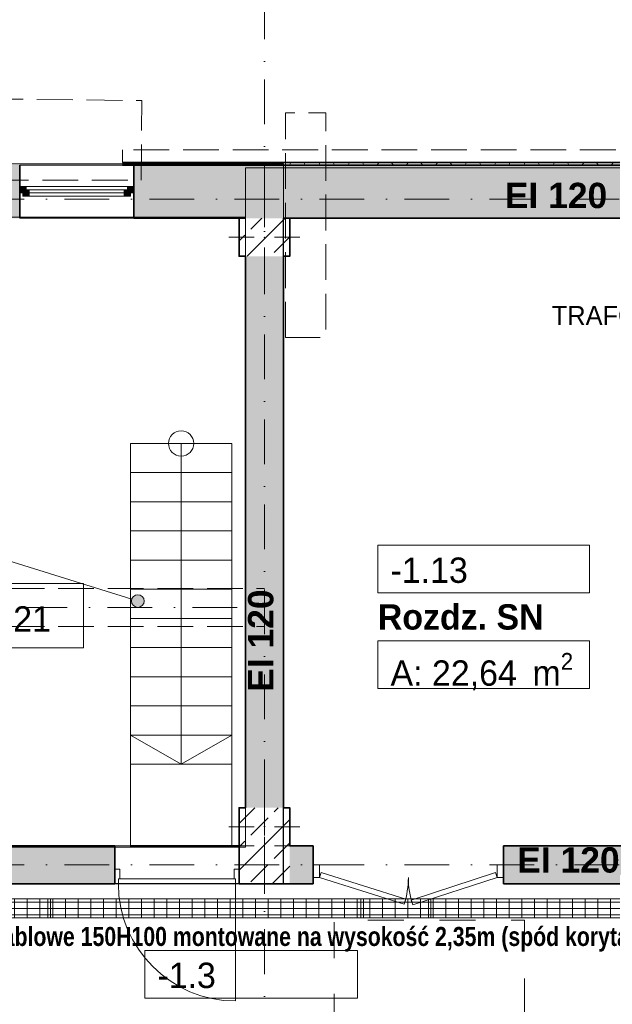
# Model space of a CAD drawing. Header units: millimetres. Extents: x 82175 to 237000, y 24756 to 471700.
# Tile 247 of 256: x 111440 to 116113, y 455658 to 463425. Entities that reach past the tile are written whole.
import ezdxf
from ezdxf.enums import TextEntityAlignment as Align

# ---------------------------------------------------------------- set-up
doc = ezdxf.new("R2010")
doc.units = ezdxf.units.MM
for name, pattern in [('Krawędzie ukryte', [3.912222, 2.822222, -1.09]), ('Kropki i Kreski', [6.702778, 3.527778, -1.763889, 0, -1.411111]), ('Przerywana', [5.644444, 2.822222, -2.822222])]:
    doc.linetypes.add(name, pattern=pattern)
for name, color, linetype, lineweight in [('#_EL - opis', 7, 'Continuous', 20), ('2DE_PRO_Cblf304L', 30, 'Continuous', 15), ('CP_DETAL', 33, 'Continuous', 9)]:
    doc.layers.add(name, color=color, linetype=linetype, lineweight=lineweight)
for name, color, linetype in [('- A - ocieplenie', 8, 'Continuous'), ('- strefy pomieszczeń', 8, 'Continuous'), ('2D - Ogólne', 8, 'Continuous'), ('Drzwi Archicad', 8, 'Continuous'), ('Konstrukcja - Belki', 8, 'Continuous'), ('Konstrukcja - Schody', 8, 'Continuous'), ('Konstrukcja - Siatka mod', 8, 'Continuous'), ('Konstrukcja - Stropy', 8, 'Continuous'), ('Konstrukcja - Słupy', 8, 'Continuous'), ('Konstrukcja - Ściany nośne wew..P', 8, 'Continuous'), ('Konstrukcja - Ściany zewnętrzne', 8, 'Continuous'), ('Okna Archicada', 8, 'Continuous'), ('Opisy - Etykiety', 8, 'Continuous'), ('Opisy - Tekst', 8, 'Continuous'), ('Wykończenie - Podłogi', 8, 'Continuous'), ('z JAN', 8, 'Continuous')]:
    doc.layers.add(name, color=color, linetype=linetype)
doc.styles.add('CP_ATTR', font='ARIAL.TTF')
doc.styles.add('OP_100', font='ARIALN.TTF', dxfattribs={"width": 0.8, "height": 20})
doc.styles.add('STYL_AUTOMATYCZNY_5', font='txt')
doc.styles.add('STYL_AUTOMATYCZNY_6', font='txt')
doc.styles.add('STYL_AUTOMATYCZNY_7', font='txt')
doc.styles.add('STYL_AUTOMATYCZNY_9', font='txt')
pattern_1 = [(45, (-135208.59, 738186.62), (-183.84776, 183.84776), []), (45, (-135300.5, 738278.54), (-183.84776, 183.84776), [195, -65])]

# ---------------------------------------------------------------- blocks, each defined once
blk = doc.blocks.new('2Dcblfmark100')
at = {"color": 3}
for p, q in [((-10, -50), (-10, 50)), ((10, -50), (10, 50))]:
    blk.add_line(p, q, dxfattribs=at)
blk = doc.blocks.new('2dcblf_korcf105v_b150_h105_z1mcg80')
at = {"layer": 'CP_DETAL'}
h = blk.add_hatch(dxfattribs=at)
h.set_pattern_fill('_USER', color=256, scale=100, angle=90, style=0, pattern_type=0)
h.set_pattern_definition([(90, (-3e-14, 0), (-100, 6e-15), [])])
h.paths.add_polyline_path([(0, 75), (13250, 75), (13250, -75), (0, -75)])
for p, q in [((0, 75), (13250, 75)), ((0, -75), (13250, -75))]:
    blk.add_line(p, q)
for p, q in [((13250, 50), (0, 50)), ((0, 0), (13250, 0)), ((13250, -50), (0, -50))]:
    blk.add_line(p, q, dxfattribs=at)
at = {"yscale": 1.5}
for p in [(3000, 0), (6000, 0)]:
    blk.add_blockref('2Dcblfmark100', p, dxfattribs=at)
at = {"linetype": 'ByBlock', "style": 'CP_ATTR', "flags": 9}
for tag in ['NAME', 'NUMBER', 'GROUP', 'ORDER-NO', 'PRODUCER', 'COUPLERS', 'MOUNTDIST', 'MOUNTINGS', 'OTHER', 'WEIGHT', 'DIVIDER', 'COVER']:
    blk.add_attdef(tag, text='', height=0.00005, dxfattribs=at).set_placement((-0.1, 0), align=Align.MIDDLE_LEFT)

msp = doc.modelspace()

# ---------------------------------------------------------------- hatches: boundary and pattern name
at = {"layer": '- A - ocieplenie', "linetype": 'Continuous', "lineweight": 13}
h = msp.add_hatch(dxfattribs=at)
h.set_pattern_fill('Siatka_trójkątna_0001', color=8, style=0, pattern_type=2)
h.set_pattern_definition([(0, (-135208.59, 738186.62), (0, 200), []), (60, (-135208.59, 738186.62), (-173.20508, 100), []), (120, (-135208.59, 738186.62), (173.20508, 100), [])])
h.paths.add_polyline_path([(119390, 462298.9), (112250, 462298.9), (112250, 462278.9), (119390, 462278.9)])
at = {"linetype": 'Continuous', "lineweight": 20}
msp.add_hatch(color=8, dxfattribs=at).paths.add_polyline_path([(112321.6, 458839.7), (112325.4, 458820.6), (112336.2, 458804.3), (112352.4, 458793.5), (112371.6, 458789.7), (112390.7, 458793.5), (112406.9, 458804.3), (112417.7, 458820.6), (112421.6, 458839.7), (112417.7, 458858.8), (112406.9, 458875.1), (112390.7, 458885.9), (112371.6, 458889.7), (112352.4, 458885.9), (112336.2, 458875.1), (112325.4, 458858.8)])
at = {"layer": '2D - Ogólne', "linetype": 'Continuous', "lineweight": 13}
msp.add_hatch(color=8, dxfattribs=at).paths.add_polyline_path([(112321.6, 458839.7), (112325.4, 458820.6), (112336.2, 458804.3), (112352.4, 458793.5), (112371.6, 458789.7), (112390.7, 458793.5), (112406.9, 458804.3), (112417.7, 458820.6), (112421.6, 458839.7), (112417.7, 458858.8), (112406.9, 458875.1), (112390.7, 458885.9), (112371.6, 458889.7), (112352.4, 458885.9), (112336.2, 458875.1), (112325.4, 458858.8)])
at = {"layer": 'Konstrukcja - Słupy', "linetype": 'Continuous', "lineweight": 25}
h = msp.add_hatch(dxfattribs=at)
h.set_pattern_fill('Beton_zbrojony_0001', color=8, style=0, pattern_type=2)
h.set_pattern_definition(pattern_1)
h.paths.add_polyline_path([(113170, 461558.9), (113220, 461558.9), (113220, 461858.9), (113170, 461858.9)])
h = msp.add_hatch(dxfattribs=at)
h.set_pattern_fill('Beton_zbrojony_0001', color=8, style=0, pattern_type=2)
h.set_pattern_definition(pattern_1)
h.paths.add_polyline_path([(113220, 461858.9), (113220, 461558.9), (113520, 461558.9), (113520, 461858.9)])
h = msp.add_hatch(dxfattribs=at)
h.set_pattern_fill('Beton_zbrojony_0001', color=8, style=0, pattern_type=2)
h.set_pattern_definition(pattern_1)
h.paths.add_polyline_path([(113520, 461558.9), (113570, 461558.9), (113570, 461858.9), (113520, 461858.9)])
h = msp.add_hatch(dxfattribs=at)
h.set_pattern_fill('Beton_zbrojony_0001', color=8, style=0, pattern_type=2)
h.set_pattern_definition(pattern_1)
h.paths.add_polyline_path([(113220, 457209), (113170, 457209), (113170, 456908.9), (113220, 456908.9)])
h = msp.add_hatch(dxfattribs=at)
h.set_pattern_fill('Beton_zbrojony_0001', color=8, style=0, pattern_type=2)
h.set_pattern_definition(pattern_1)
h.paths.add_polyline_path([(113220, 457208.9), (113170, 457208.9), (113170, 456908.9), (113220, 456908.9)])
h = msp.add_hatch(dxfattribs=at)
h.set_pattern_fill('Beton_zbrojony_0001', color=8, style=0, pattern_type=2)
h.set_pattern_definition(pattern_1)
h.paths.add_polyline_path([(113220, 456908.9), (113520, 456908.9), (113520, 457209), (113220, 457209)])
h = msp.add_hatch(dxfattribs=at)
h.set_pattern_fill('Beton_zbrojony_0001', color=8, style=0, pattern_type=2)
h.set_pattern_definition(pattern_1)
h.paths.add_polyline_path([(113220, 456908.9), (113520, 456908.9), (113520, 457208.9), (113220, 457208.9)])
h = msp.add_hatch(dxfattribs=at)
h.set_pattern_fill('Beton_zbrojony_0001', color=8, style=0, pattern_type=2)
h.set_pattern_definition(pattern_1)
h.paths.add_polyline_path([(113570, 457209), (113520, 457209), (113520, 456908.9), (113570, 456908.9)])
h = msp.add_hatch(dxfattribs=at)
h.set_pattern_fill('Beton_zbrojony_0001', color=8, style=0, pattern_type=2)
h.set_pattern_definition(pattern_1)
h.paths.add_polyline_path([(113520, 456908.9), (113570, 456908.9), (113570, 457208.9), (113520, 457208.9)])
h = msp.add_hatch(dxfattribs=at)
h.set_pattern_fill('Beton_zbrojony_0001', color=8, style=0, pattern_type=2)
h.set_pattern_definition(pattern_1)
h.paths.add_polyline_path([(113220, 456908.9), (113170, 456908.9), (113170, 456609), (113220, 456609)])
h = msp.add_hatch(dxfattribs=at)
h.set_pattern_fill('Beton_zbrojony_0001', color=8, style=0, pattern_type=2)
h.set_pattern_definition(pattern_1)
h.paths.add_polyline_path([(113520, 456908.9), (113220, 456908.9), (113519.9, 456609), (113520, 456609)])
h = msp.add_hatch(dxfattribs=at)
h.set_pattern_fill('Beton_zbrojony_0001', color=8, style=0, pattern_type=2)
h.set_pattern_definition(pattern_1)
h.paths.add_polyline_path([(113519.9, 456609), (113220, 456908.9), (113220, 456609)])
h = msp.add_hatch(dxfattribs=at)
h.set_pattern_fill('Beton_zbrojony_0001', color=8, style=0, pattern_type=2)
h.set_pattern_definition(pattern_1)
h.paths.add_polyline_path([(113520, 456908.9), (113520, 456609), (113570, 456609), (113570, 456908.9)])
at = {"layer": 'Konstrukcja - Ściany nośne wew..P', "linetype": 'Continuous', "lineweight": 13}
for points in [[(113220, 461558.9), (113220, 457209), (113520, 457209), (113520, 461558.9)], [(109671.8, 456608.9), (112190, 456608.9), (112190, 456908.9), (109671.8, 456908.9)], [(113170, 456908.9), (113170, 456608.9), (113220, 456608.9), (113220, 456609), (113170, 456609)], [(113520, 456608.9), (113754.8, 456608.9), (113754.8, 456908.9), (113570, 456908.9), (113570, 456609), (113520, 456609)], [(116570, 456608.9), (116570, 456908.9), (115254.8, 456908.9), (115254.8, 456608.9)]]:
    msp.add_hatch(color=8, dxfattribs=at).paths.add_polyline_path(points)
at = {"layer": 'Konstrukcja - Ściany zewnętrzne', "linetype": 'Continuous', "lineweight": 13}
for points in [[(109198, 461858.9), (111440, 461858.9), (111440, 462278.9), (109198, 462278.9)], [(112340, 461858.9), (113520, 461858.9), (113520, 462278.9), (112340, 462278.9)], [(113520, 462278.9), (113520, 461858.9), (120800, 461858.9), (120800, 462278.9)]]:
    msp.add_hatch(color=8, dxfattribs=at).paths.add_polyline_path(points)
at = {"layer": 'Okna Archicada', "linetype": 'Continuous', "lineweight": 13}
for points in [[(111440, 462058.9), (111465, 462058.9), (111465, 462083.9), (111490, 462083.9), (111490, 462108.9), (111440, 462108.9)], [(111465, 462033.9), (111515, 462033.9), (111515, 462083.9), (111465, 462083.9)], [(112315, 462083.9), (112265, 462083.9), (112265, 462033.9), (112315, 462033.9)], [(112340, 462108.9), (112290, 462108.9), (112290, 462083.9), (112315, 462083.9), (112315, 462058.9), (112340, 462058.9)]]:
    msp.add_hatch(color=8, dxfattribs=at).paths.add_polyline_path(points)

# ---------------------------------------------------------------- linework, layer by layer
at = {"layer": '- A - ocieplenie', "color": 8, "linetype": 'Krawędzie ukryte', "lineweight": 20, "ltscale": 100, "flags": 128}
for points in [[(119270, 462398.9), (112250, 462398.9)], [(112250, 462298.9), (112250, 462398.9)], [(112250, 462278.9), (119270, 462278.9)]]:
    msp.add_lwpolyline(points, dxfattribs=at)
at = {"layer": '- A - ocieplenie', "color": 8, "linetype": 'Continuous', "lineweight": 35, "ltscale": 100, "flags": 128}
for points in [[(119370, 462298.9), (112250, 462298.9)], [(112250, 462278.9), (119390, 462278.9)]]:
    msp.add_lwpolyline(points, dxfattribs=at)
at = {"layer": '- strefy pomieszczeń', "color": 8, "linetype": 'Continuous', "lineweight": 13, "ltscale": 100}
for p, q in [((114264, 459279.7), (115933.1, 459279.7)), ((114264, 458903.2), (114264, 459279.7)), ((115933.1, 459279.7), (115933.1, 458903.2)), ((115933.1, 458903.2), (114264, 458903.2)), ((114264, 458526.8), (115933.1, 458526.8)), ((114264, 458150.3), (114264, 458526.8)), ((115933.1, 458526.8), (115933.1, 458150.3)), ((115933.1, 458150.3), (114264, 458150.3)), ((112425.7, 456083.6), (114104.4, 456083.6)), ((112425.7, 455707.1), (112425.7, 456083.6)), ((114104.4, 456083.6), (114104.4, 455707.1)), ((114104.4, 455707.1), (112425.7, 455707.1))]:
    msp.add_line(p, q, dxfattribs=at)
at = {"color": 8, "linetype": 'Continuous', "lineweight": 13, "ltscale": 100}
msp.add_line((112323.8, 458854.6), (110894.7, 459299.8), dxfattribs=at)
at = {"color": 8, "linetype": 'Continuous', "lineweight": 35, "ltscale": 100, "flags": 128}
for points in [[(113170, 456908.9), (112310.9, 456908.9)], [(113170, 456608.9), (113170, 456908.9)]]:
    msp.add_lwpolyline(points, dxfattribs=at)
at = {"color": 8, "linetype": 'Continuous', "lineweight": 20, "ltscale": 100}
msp.add_circle((112371.6, 458839.7), 50, dxfattribs=at)
at = {"layer": '2D - Ogólne', "color": 8, "linetype": 'Continuous', "lineweight": 13, "ltscale": 100}
msp.add_line((112323.8, 458854.6), (110894.7, 459299.8), dxfattribs=at)
at = {"layer": '2D - Ogólne', "color": 8, "linetype": 'Przerywana', "lineweight": 13, "ltscale": 100, "flags": 128}
msp.add_lwpolyline([(113919.7, 454821.3), (115419.7, 454821.3), (115419.7, 456321.3), (113919.7, 456321.3)], close=True, dxfattribs=at)
at = {"layer": '2D - Ogólne', "color": 8, "linetype": 'Continuous', "lineweight": 13, "ltscale": 100}
msp.add_circle((112371.6, 458839.7), 50, dxfattribs=at)
at = {"layer": 'Drzwi Archicad', "color": 8, "linetype": 'Continuous', "lineweight": 35, "ltscale": 100}
for p, q in [((112190, 456723.9), (112190, 456908.9)), ((113170, 456723.9), (113170, 456908.9)), ((112190, 456608.9), (112190, 456723.9)), ((112190, 456608.9), (112190, 456723.9)), ((113170, 456608.9), (113170, 456723.9)), ((113170, 456608.9), (113170, 456723.9))]:
    msp.add_line(p, q, dxfattribs=at)
at = {"layer": 'Drzwi Archicad', "color": 8, "linetype": 'Continuous', "lineweight": 13, "ltscale": 100}
for p, q in [((112190, 456608.9), (112190, 456723.9)), ((112190, 456723.9), (112230, 456723.9)), ((112230, 456723.9), (112230, 456648.9)), ((113130, 456648.9), (113130, 456723.9)), ((113130, 456723.9), (113170, 456723.9)), ((113170, 456723.9), (113170, 456608.9)), ((113754.8, 456758.9), (113804.8, 456758.9)), ((113804.8, 456758.9), (113804.8, 456658.9)), ((113816.8, 456697), (113804.8, 456658.9)), ((114484.5, 456486.8), (113816.8, 456697)), ((114526.6, 456480.8), (115192.4, 456696.9)), ((115192.4, 456696.9), (115204.8, 456658.9)), ((115254.8, 456758.9), (115204.8, 456758.9)), ((115204.8, 456758.9), (115204.8, 456658.9)), ((112230, 456648.9), (112218, 456648.9)), ((112218, 456648.9), (112218, 456608.9)), ((113142, 456648.9), (112218, 456648.9)), ((112218, 456648.9), (112218, 456608.9)), ((113142, 456648.9), (113130, 456648.9)), ((113142, 456608.9), (113142, 456648.9)), ((113142, 456608.9), (113142, 456648.9)), ((113754.8, 456658.9), (113804.8, 456658.9)), ((113804.8, 456658.9), (114472.5, 456448.6)), ((115204.8, 456658.9), (114539, 456442.8)), ((115254.8, 456658.9), (115204.8, 456658.9)), ((112218, 456608.9), (112190, 456608.9)), ((112218, 456608.9), (113142, 456608.9)), ((113142, 456608.9), (113142, 455684.9)), ((113170, 456608.9), (113142, 456608.9)), ((114472.5, 456448.6), (114484.5, 456486.8)), ((114539, 456442.8), (114526.6, 456480.8))]:
    msp.add_line(p, q, dxfattribs=at)
for centre, radius, start, end in [((113804.8, 456658.9), 700, 342.52033, 0), ((115204.8, 456658.9), 700, 180, 197.98008), ((113142, 456608.9), 924, 180, 270)]:
    msp.add_arc(centre, radius, start, end, dxfattribs=at)
at = {"layer": 'Konstrukcja - Belki', "color": 8, "linetype": 'Krawędzie ukryte', "lineweight": 13, "ltscale": 100}
for p, q in [((107439.9, 458938.9), (113370, 458938.9)), ((113370, 458638.9), (113370, 458938.9)), ((107439.9, 458638.9), (113370, 458638.9))]:
    msp.add_line(p, q, dxfattribs=at)
at = {"layer": 'Konstrukcja - Belki', "color": 8, "linetype": 'Kropki i Kreski', "lineweight": 13, "ltscale": 100}
msp.add_line((107439.9, 458788.9), (113370, 458788.9), dxfattribs=at)
at = {"layer": 'Konstrukcja - Schody', "color": 8, "linetype": 'Continuous', "lineweight": 13, "ltscale": 100}
for p, q in [((112313.1, 460082.7), (112313.1, 457552.7)), ((113113.1, 460082.7), (112313.1, 460082.7)), ((113113.1, 460082.7), (112313.1, 460082.7)), ((112713.1, 460082.7), (112713.1, 457552.7)), ((113113.1, 460082.7), (113113.1, 457552.7)), ((113113.1, 459852.7), (112313.1, 459852.7)), ((113113.1, 459622.7), (112313.1, 459622.7)), ((113113.1, 459392.7), (112313.1, 459392.7)), ((113113.1, 459162.7), (112313.1, 459162.7)), ((113113.1, 458932.7), (112313.1, 458932.7)), ((113113.1, 458702.7), (112313.1, 458702.7)), ((113113.1, 458472.7), (112313.1, 458472.7)), ((113113.1, 458242.7), (112313.1, 458242.7)), ((113113.1, 458012.7), (112313.1, 458012.7)), ((113113.1, 457782.7), (112313.1, 457782.7)), ((112713.1, 457552.7), (112313.1, 457782.7)), ((112713.1, 457552.7), (113113.1, 457782.7)), ((113113.1, 457552.7), (112313.1, 457552.7)), ((113113.1, 457552.7), (112313.1, 457552.7))]:
    msp.add_line(p, q, dxfattribs=at)
msp.add_circle((112713.1, 460082.7), 100, dxfattribs=at)
at = {"layer": 'Konstrukcja - Siatka mod', "color": 8, "linetype": 'Kropki i Kreski', "lineweight": 13, "ltscale": 100}
for p, q in [((113370, 464964.8), (113370, 448000)), ((93022.5, 462008.9), (122467, 462008.9)), ((93022.5, 456758.9), (122467, 456758.9))]:
    msp.add_line(p, q, dxfattribs=at)
at = {"layer": 'Konstrukcja - Stropy', "color": 8, "linetype": 'Continuous', "lineweight": 13, "ltscale": 100, "flags": 128}
for points in [[(113520, 462289.4), (93350, 462289.4), (93350, 456620.2), (95620, 456620.2), (95620, 454427.2), (104440, 454427.2), (104440, 456608.9), (113520, 456608.9)], [(95620, 448978.1), (107435, 448978.1), (107435, 454429.9), (110140, 454429.9), (110140, 448978.1), (122560.8, 448978.1), (122560.8, 462257), (113220, 462257), (113220, 456896.9), (103140, 456896.9), (103140, 458317.8), (95620, 458317.8)]]:
    msp.add_lwpolyline(points, close=True, dxfattribs=at)
at = {"layer": 'Konstrukcja - Słupy', "color": 8, "linetype": 'Continuous', "lineweight": 0, "ltscale": 100}
for p, q in [((113370, 461788.9), (113370, 461938.9)), ((113290, 461708.9), (113090, 461708.9)), ((113450, 461708.9), (113650, 461708.9)), ((113370, 461628.9), (113370, 461478.9)), ((113370, 457138.9), (113370, 457288.9)), ((113290, 457058.9), (113090, 457058.9)), ((113450, 457058.9), (113650, 457058.9)), ((113370, 456978.9), (113370, 456828.9))]:
    msp.add_line(p, q, dxfattribs=at)
at = {"layer": 'Konstrukcja - Słupy', "color": 8, "linetype": 'Continuous', "lineweight": 13, "ltscale": 100}
for p, q in [((113370, 456989), (113370, 457289)), ((113290, 456909), (113090, 456909)), ((113450, 456909), (113650, 456909)), ((113370, 456829), (113370, 456529))]:
    msp.add_line(p, q, dxfattribs=at)
at = {"layer": 'Konstrukcja - Słupy', "color": 8, "linetype": 'Continuous', "lineweight": 35, "ltscale": 100, "flags": 128}
for points in [[(113220, 461858.9), (113170, 461858.9), (113170, 461558.9), (113220, 461558.9)], [(113520, 461558.9), (113570, 461558.9), (113570, 461858.9), (113520, 461858.9)], [(113220, 457208.9), (113170, 457208.9), (113170, 456908.9)], [(113570, 456908.9), (113570, 457208.9), (113520, 457208.9)]]:
    msp.add_lwpolyline(points, dxfattribs=at)
at = {"layer": 'Konstrukcja - Słupy', "color": 8, "linetype": 'Continuous', "lineweight": 13, "ltscale": 100, "flags": 128}
for points in [[(113220, 457209), (113170, 457209), (113170, 456908.9)], [(113570, 456908.9), (113570, 457209), (113520, 457209)]]:
    msp.add_lwpolyline(points, dxfattribs=at)
at = {"layer": 'Konstrukcja - Słupy', "color": 8, "linetype": 'Continuous', "lineweight": 0, "ltscale": 100}
for p in [(113370, 461708.9), (113370, 457058.9)]:
    msp.add_point(p, dxfattribs=at)
at = {"layer": 'Konstrukcja - Słupy', "color": 8, "linetype": 'Continuous', "lineweight": 13, "ltscale": 100}
msp.add_point((113370, 456909), dxfattribs=at)
at = {"layer": 'Konstrukcja - Ściany nośne wew..P', "color": 8, "linetype": 'Continuous', "lineweight": 35, "ltscale": 100}
for p, q in [((112190, 456723.9), (112190, 456908.9)), ((113754.8, 456908.9), (113754.8, 456608.9)), ((115254.8, 456908.9), (115254.8, 456608.9)), ((112190, 456608.9), (112190, 456723.9))]:
    msp.add_line(p, q, dxfattribs=at)
at = {"layer": 'Konstrukcja - Ściany nośne wew..P', "color": 8, "linetype": 'Continuous', "lineweight": 35, "ltscale": 100, "flags": 128}
for points in [[(113220, 461558.9), (113220, 457209)], [(113520, 457209), (113520, 461558.9)], [(112190, 456908.9), (109671.8, 456908.9)], [(113754.8, 456908.9), (113570, 456908.9)], [(116270, 456908.9), (115254.8, 456908.9)], [(110440, 456608.9), (112190, 456608.9)], [(113170, 456608.9), (113220, 456608.9)], [(113520, 456608.9), (113220, 456608.9)], [(113520, 456608.9), (113754.8, 456608.9)], [(115254.8, 456608.9), (116270, 456608.9)]]:
    msp.add_lwpolyline(points, dxfattribs=at)
at = {"layer": 'Konstrukcja - Ściany zewnętrzne', "color": 8, "linetype": 'Continuous', "lineweight": 35, "ltscale": 100}
for p, q in [((111440, 462108.9), (111440, 462278.9)), ((112340, 462108.9), (112340, 462278.9)), ((111440, 462058.9), (111440, 462108.9)), ((111440, 461858.9), (111440, 462058.9)), ((112340, 462058.9), (112340, 462108.9)), ((112340, 461858.9), (112340, 462058.9))]:
    msp.add_line(p, q, dxfattribs=at)
at = {"layer": 'Konstrukcja - Ściany zewnętrzne', "color": 8, "linetype": 'Continuous', "lineweight": 35, "ltscale": 100, "flags": 128}
for points in [[(113520, 462278.9), (112340, 462278.9)], [(119390, 462278.9), (113520, 462278.9)], [(112340, 461858.9), (113220, 461858.9)], [(113520, 461858.9), (119360, 461858.9)]]:
    msp.add_lwpolyline(points, dxfattribs=at)
at = {"layer": 'Okna Archicada', "color": 8, "linetype": 'Continuous', "lineweight": 18, "ltscale": 100}
for p, q in [((111440, 462278.9), (112340, 462278.9)), ((112290, 462108.9), (111490, 462108.9)), ((111515, 462033.9), (112265, 462033.9)), ((111440, 461858.9), (112340, 461858.9))]:
    msp.add_line(p, q, dxfattribs=at)
at = {"layer": 'Okna Archicada', "color": 8, "linetype": 'Continuous', "lineweight": 35, "ltscale": 100}
for p, q in [((111440, 462108.9), (111440, 462278.9)), ((112340, 462108.9), (112340, 462278.9)), ((111440, 462058.9), (111440, 462108.9)), ((111440, 462058.9), (111440, 462108.9)), ((111440, 461858.9), (111440, 462058.9)), ((112340, 462058.9), (112340, 462108.9)), ((112340, 462058.9), (112340, 462108.9)), ((112340, 461858.9), (112340, 462058.9))]:
    msp.add_line(p, q, dxfattribs=at)
at = {"layer": 'Okna Archicada', "color": 8, "linetype": 'Continuous', "lineweight": 20, "ltscale": 100}
for p, q in [((111490, 462108.9), (111440, 462108.9)), ((111440, 462058.9), (111465, 462058.9)), ((111465, 462058.9), (111465, 462083.9)), ((111465, 462083.9), (111490, 462083.9)), ((111515, 462083.9), (111465, 462083.9)), ((111465, 462083.9), (111465, 462033.9)), ((111490, 462083.9), (111490, 462108.9)), ((111515, 462033.9), (111515, 462083.9)), ((112265, 462083.9), (111515, 462083.9)), ((111515, 462058.9), (112265, 462058.9)), ((112315, 462083.9), (112265, 462083.9)), ((112265, 462083.9), (112265, 462033.9)), ((112340, 462108.9), (112290, 462108.9)), ((112290, 462108.9), (112290, 462083.9)), ((112290, 462083.9), (112315, 462083.9)), ((112315, 462083.9), (112315, 462058.9)), ((112315, 462033.9), (112315, 462083.9)), ((112315, 462058.9), (112340, 462058.9)), ((111465, 462033.9), (111515, 462033.9)), ((111515, 462033.9), (112265, 462033.9)), ((112265, 462033.9), (112315, 462033.9))]:
    msp.add_line(p, q, dxfattribs=at)
at = {"layer": 'Opisy - Etykiety', "color": 8, "linetype": 'Continuous', "lineweight": 13, "ltscale": 100}
for p, q in [((111942.5, 458976.7), (110860.7, 458976.7)), ((111942.5, 458470.8), (111942.5, 458976.7)), ((110860.7, 458470.8), (111942.5, 458470.8))]:
    msp.add_line(p, q, dxfattribs=at)
at = {"layer": 'Wykończenie - Podłogi', "color": 8, "linetype": 'Continuous', "lineweight": 13, "ltscale": 100, "flags": 128}
for points in [[(113220, 461868.1), (93350, 461868.1), (93350, 456908.9), (95620, 456908.9), (95620, 454427.2), (102983.1, 454427.2), (102983.1, 456908.9), (107020, 456908.9), (107019.9, 458924.9), (109671.7, 458924.9), (109671.8, 456908.9), (113220, 456908.9)], [(122162, 454433.1), (122162, 461858.3), (113518, 461858.3), (113518, 456610.9), (102985.1, 456610.9), (102985.1, 458019.8), (95618, 458019.8), (95618, 454426.1), (107440, 454429.2)]]:
    msp.add_lwpolyline(points, close=True, dxfattribs=at)
at = {"layer": 'z JAN', "color": 8, "linetype": 'Krawędzie ukryte', "lineweight": 13, "ltscale": 100, "flags": 128}
for points in [[(112396.8, 462158.9), (112403.6, 462787.3), (111279.9, 462799.6), (111272.9, 462158.9)], [(113536.5, 460917.2), (113536.5, 462691.7), (113854.2, 462691.7), (113854.2, 460917.2)]]:
    msp.add_lwpolyline(points, close=True, dxfattribs=at)
at = {"layer": 'z JAN', "color": 8, "linetype": 'Continuous', "lineweight": 13, "ltscale": 100, "flags": 128}
msp.add_lwpolyline([(112313.1, 457552.7), (113113.1, 457552.7), (113113.1, 456908.9), (112313.1, 456908.9)], close=True, dxfattribs=at)

# ---------------------------------------------------------------- block references
at = {"layer": '2DE_PRO_Cblf304L', "rotation": 180}
for p in [(117672.9, 456415.4), (120141, 456415.4)]:
    msp.add_blockref('2dcblf_korcf105v_b150_h105_z1mcg80', p, dxfattribs=at)

# ---------------------------------------------------------------- texts
at = {"layer": '#_EL - opis', "insert": (110654, 456268.5), "char_height": 150, "width": 13225.251, "attachment_point": 1, "style": 'OP_100'}
msp.add_mtext('\\fArial|b1|i0|c238|p34;koryto kablowe 150H100 montowane na wysokość 2,35m (spód koryta)', dxfattribs=at)
at = {"layer": '- strefy pomieszczeń', "color": 8, "linetype": 'Continuous', "lineweight": 13, "char_height": 200, "attachment_point": 1}
for s, insert, style in [('\\A1;{\\pql;\\pt0,500;\\fGeneva CE|b0|i0|c0|p0;\\W1.000000;-1.13\\fGeneva CE|b0|i0|c0|p0;\\W1.000000;\\A1{\\H.66x;\\S^  ;}\\fGeneva CE|b0|i0|c0|p0;\\W1.000000;\\fGeneva CE|b0|i0|c0|p0;\\W1.000000;\\A1{\\H.66x;\\S^  ;}}', (114364, 459182.8), 'STYL_AUTOMATYCZNY_6'), ('\\A1;{\\pql;\\pt0,500;\\fGeneva CE|b1|i0|c0|p0;\\W1.000000;Rozdz. SN\\fGeneva CE|b1|i0|c0|p0;\\W1.000000;\\A1{\\H.66x;\\S^  ;}\\fGeneva CE|b1|i0|c0|p0;\\W1.000000;\\fGeneva CE|b1|i0|c0|p0;\\W1.000000;\\A1{\\H.66x;\\S^  ;}}', (114264, 458814.3), 'STYL_AUTOMATYCZNY_9'), ('\\A1;{\\pql;\\pt0,500;\\fGeneva CE|b0|i0|c0|p0;\\W1.000000;A: 22,64\\fGeneva CE|b0|i0|c0|p0;\\W1.000000;\\A1{\\H.66x;\\S^  ;}\\fGeneva CE|b0|i0|c0|p0;\\W1.000000; m\\fGeneva CE|b0|i0|c0|p0;\\W1.000000;\\A1{\\H.66x;\\S2^  ;}}', (114364, 458429.8), 'STYL_AUTOMATYCZNY_6'), ('\\A1;{\\pql;\\pt0,500;\\fGeneva CE|b0|i0|c0|p0;\\W1.000000;-1.3\\fGeneva CE|b0|i0|c0|p0;\\W1.000000;\\A1{\\H.66x;\\S^  ;}\\fGeneva CE|b0|i0|c0|p0;\\W1.000000;\\fGeneva CE|b0|i0|c0|p0;\\W1.000000;\\A1{\\H.66x;\\S^  ;}}', (112525.7, 455986.7), 'STYL_AUTOMATYCZNY_6')]:
    msp.add_mtext(s, dxfattribs=dict(at, insert=insert, style=style))
at = {"color": 8, "linetype": 'Continuous', "lineweight": 13, "insert": (116359.6, 461666.8), "char_height": 150, "attachment_point": 2, "style": 'STYL_AUTOMATYCZNY_6'}
msp.add_mtext('\\A1;{\\pqc;\\fGeneva CE|b0|i0|c0|p0;\\W1.000000;\\P\\pqc;\\fGeneva CE|b0|i0|c0|p0;\\W1.000000;\\P\\pqc;\\fGeneva CE|b0|i0|c0|p0;\\W1.000000;TRAFOSTACJA\\P\\pqc;\\fGeneva CE|b0|i0|c0|p0;\\W1.000000;\\P\\pqc;\\fGeneva CE|b0|i0|c0|p0;\\W1.000000;\\P\\pqc;\\fGeneva CE|b0|i0|c0|p0;\\W1.000000;}', dxfattribs=at)
at = {"layer": 'Opisy - Etykiety', "color": 8, "linetype": 'Continuous', "lineweight": 13, "insert": (110860.7, 458696.5), "char_height": 200.007, "attachment_point": 4, "style": 'STYL_AUTOMATYCZNY_5'}
msp.add_mtext('\\A1;{\\pql;\\fGeneva|b0|i0|c0|p0;\\W1.000000;h=\\fGeneva CE|b0|i0|c0|p0;\\H0.999967x;\\W1.000000;5.21}', dxfattribs=at)
at = {"layer": 'Opisy - Tekst', "color": 8, "linetype": 'Continuous', "lineweight": 13, "char_height": 200, "attachment_point": 1, "style": 'STYL_AUTOMATYCZNY_7'}
for insert in [(115265.5, 462138.6), (115363.4, 456897.4)]:
    msp.add_mtext('\\A1;{\\pql;\\fHelvetica|b1|i0|c238|p0;\\W1.000000;EI 120}', dxfattribs=dict(at, insert=insert))
at = {"layer": 'Opisy - Tekst', "color": 8, "linetype": 'Continuous', "lineweight": 13, "insert": (113240.3, 458123.4), "char_height": 200, "attachment_point": 1, "rotation": 90, "style": 'STYL_AUTOMATYCZNY_7'}
msp.add_mtext('\\A1;{\\pql;\\fHelvetica|b1|i0|c238|p0;\\W1.000000;EI 120}', dxfattribs=at)

doc.saveas('drawing.dxf')
